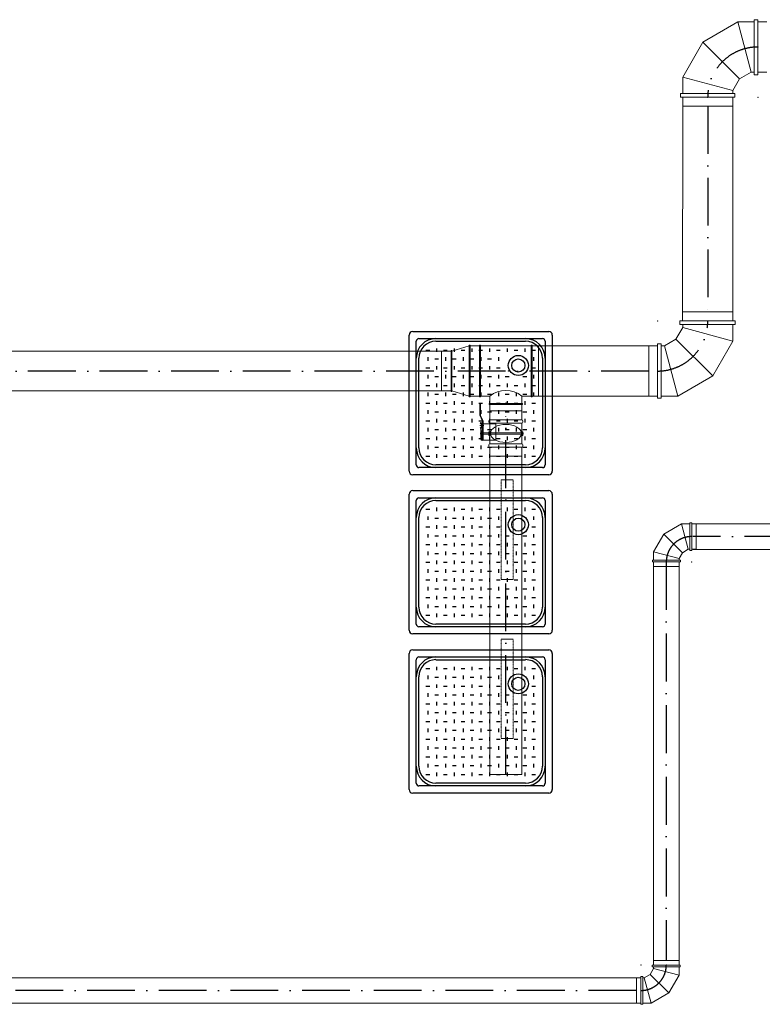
# Model space of a CAD drawing. Header units: millimetres. Extents: x 6491141 to 6692158, y 1846388 to 1929513.
# Tile 205 of 245: x 6559083 to 6563749, y 1905585 to 1911771. Entities that reach past the tile are written whole.
import ezdxf

# ---------------------------------------------------------------- set-up
doc = ezdxf.new("R2010")
doc.units = ezdxf.units.MM
doc.linetypes.add('ACAD_ISO10W100', pattern=[18, 12, -3, 0, -3])
doc.linetypes.add('DASHDOT', pattern=[1, 0.5, -0.25, 0, -0.25])
doc.layers.add('Osy VzT', color=253, linetype='ACAD_ISO10W100')
doc.layers.add('VZT', color=130, linetype='Continuous', lineweight=18)
doc.layers.add('VzT odtah', color=3, linetype='Continuous', lineweight=18)

msp = doc.modelspace()

# ---------------------------------------------------------------- linework, layer by layer
for p, q in [((6561529.9, 1908935), (6561529.9, 1909790)), ((6561552.4, 1909812.5), (6562407.4, 1909812.5)), ((6561591.8, 1909767.5), (6562368, 1909767.5)), ((6562429.9, 1909790), (6562429.9, 1908935)), ((6561574.9, 1908974.4), (6561574.9, 1909750.6)), ((6561698.7, 1909750.6), (6562261.2, 1909750.6)), ((6561702.7, 1909706.4), (6561702.7, 1909683.9)), ((6561813.6, 1909706.4), (6561813.6, 1909683.9)), ((6561924.5, 1909706.4), (6561924.5, 1909683.9)), ((6562035.4, 1909706.4), (6562035.4, 1909683.9)), ((6562146.2, 1909706.4), (6562146.2, 1909683.9)), ((6562257.1, 1909706.4), (6562257.1, 1909683.9)), ((6562384.9, 1909750.6), (6562384.9, 1908974.4)), ((6561591.8, 1909081.3), (6561591.8, 1909643.8)), ((6561635.4, 1909695.2), (6561659.1, 1909695.2)), ((6561647.2, 1909651), (6561647.2, 1909628.5)), ((6561746.3, 1909695.2), (6561770, 1909695.2)), ((6561758.1, 1909651), (6561758.1, 1909628.5)), ((6561857.2, 1909695.2), (6561880.9, 1909695.2)), ((6561869, 1909651), (6561869, 1909628.5)), ((6561968.1, 1909695.2), (6561991.8, 1909695.2)), ((6561979.9, 1909651), (6561979.9, 1909628.5)), ((6562079, 1909695.2), (6562102.7, 1909695.2)), ((6562090.8, 1909651), (6562090.8, 1909628.5)), ((6562189.8, 1909695.2), (6562213.5, 1909695.2)), ((6562300.7, 1909695.2), (6562324.4, 1909695.2)), ((6562312.6, 1909651), (6562312.6, 1909628.5)), ((6562368, 1909643.8), (6562368, 1909081.3)), ((6561635.4, 1909584.3), (6561659.1, 1909584.3)), ((6561690.8, 1909639.7), (6561714.5, 1909639.7)), ((6561702.7, 1909595.5), (6561702.7, 1909573)), ((6561746.3, 1909584.3), (6561770, 1909584.3)), ((6561801.7, 1909639.7), (6561825.4, 1909639.7)), ((6561813.6, 1909595.5), (6561813.6, 1909573)), ((6561857.2, 1909584.3), (6561880.9, 1909584.3)), ((6561912.6, 1909639.7), (6561936.3, 1909639.7)), ((6561924.5, 1909595.5), (6561924.5, 1909573)), ((6561968.1, 1909584.3), (6561991.8, 1909584.3)), ((6562023.5, 1909639.7), (6562047.2, 1909639.7)), ((6562035.4, 1909595.5), (6562035.4, 1909573)), ((6562079, 1909584.3), (6562102.7, 1909584.3)), ((6562300.7, 1909584.3), (6562324.4, 1909584.3)), ((6561647.2, 1909540.1), (6561647.2, 1909517.6)), ((6561690.8, 1909528.8), (6561714.5, 1909528.8)), ((6561758.1, 1909540.1), (6561758.1, 1909517.6)), ((6561801.7, 1909528.8), (6561825.4, 1909528.8)), ((6561869, 1909540.1), (6561869, 1909517.6)), ((6561912.6, 1909528.8), (6561936.3, 1909528.8)), ((6561979.9, 1909540.1), (6561979.9, 1909517.6)), ((6562023.5, 1909528.8), (6562047.2, 1909528.8)), ((6562090.8, 1909540.1), (6562090.8, 1909517.6)), ((6562134.4, 1909528.8), (6562158.1, 1909528.8)), ((6562245.3, 1909528.8), (6562269, 1909528.8)), ((6562312.6, 1909540.1), (6562312.6, 1909517.6)), ((6561635.4, 1909473.4), (6561659.1, 1909473.4)), ((6561702.7, 1909484.7), (6561702.7, 1909462.2)), ((6561746.3, 1909473.4), (6561770, 1909473.4)), ((6561813.6, 1909484.7), (6561813.6, 1909462.2)), ((6561857.2, 1909473.4), (6561880.9, 1909473.4)), ((6561924.5, 1909484.7), (6561924.5, 1909462.2)), ((6561968.1, 1909473.4), (6561991.8, 1909473.4)), ((6562035.4, 1909484.7), (6562035.4, 1909462.2)), ((6562079, 1909473.4), (6562102.7, 1909473.4)), ((6562146.2, 1909484.7), (6562146.2, 1909462.2)), ((6562189.8, 1909473.4), (6562213.5, 1909473.4)), ((6562257.1, 1909484.7), (6562257.1, 1909462.2)), ((6562300.7, 1909473.4), (6562324.4, 1909473.4)), ((6561647.2, 1909429.2), (6561647.2, 1909406.7)), ((6561690.8, 1909418), (6561714.5, 1909418)), ((6561758.1, 1909429.2), (6561758.1, 1909406.7)), ((6561801.7, 1909418), (6561825.4, 1909418)), ((6561869, 1909429.2), (6561869, 1909406.7)), ((6561912.6, 1909418), (6561936.3, 1909418)), ((6561979.9, 1909429.2), (6561979.9, 1909406.7)), ((6562023.5, 1909418), (6562047.2, 1909418)), ((6562090.8, 1909429.2), (6562090.8, 1909406.7)), ((6562134.4, 1909418), (6562158.1, 1909418)), ((6562201.7, 1909429.2), (6562201.7, 1909406.7)), ((6562245.3, 1909418), (6562269, 1909418)), ((6562312.6, 1909429.2), (6562312.6, 1909406.7)), ((6561635.4, 1909362.5), (6561659.1, 1909362.5)), ((6561702.7, 1909373.8), (6561702.7, 1909351.3)), ((6561746.3, 1909362.5), (6561770, 1909362.5)), ((6561813.6, 1909373.8), (6561813.6, 1909351.3)), ((6561857.2, 1909362.5), (6561880.9, 1909362.5)), ((6561924.5, 1909373.8), (6561924.5, 1909351.3)), ((6561968.1, 1909362.5), (6561991.8, 1909362.5)), ((6562035.4, 1909373.8), (6562035.4, 1909351.3)), ((6562079, 1909362.5), (6562102.7, 1909362.5)), ((6562146.2, 1909373.8), (6562146.2, 1909351.3)), ((6562189.8, 1909362.5), (6562213.5, 1909362.5)), ((6562257.1, 1909373.8), (6562257.1, 1909351.3)), ((6562300.7, 1909362.5), (6562324.4, 1909362.5)), ((6561647.2, 1909318.3), (6561647.2, 1909295.8)), ((6561690.8, 1909307.1), (6561714.5, 1909307.1)), ((6561758.1, 1909318.3), (6561758.1, 1909295.8)), ((6561801.7, 1909307.1), (6561825.4, 1909307.1)), ((6561869, 1909318.3), (6561869, 1909295.8)), ((6561912.6, 1909307.1), (6561936.3, 1909307.1)), ((6561979.9, 1909318.3), (6561979.9, 1909295.8)), ((6562023.5, 1909307.1), (6562047.2, 1909307.1)), ((6562090.8, 1909318.3), (6562090.8, 1909295.8)), ((6562134.4, 1909307.1), (6562158.1, 1909307.1)), ((6562201.7, 1909318.3), (6562201.7, 1909295.8)), ((6562245.3, 1909307.1), (6562269, 1909307.1)), ((6562312.6, 1909318.3), (6562312.6, 1909295.8)), ((6561635.4, 1909251.6), (6561659.1, 1909251.6)), ((6561702.7, 1909262.9), (6561702.7, 1909240.4)), ((6561746.3, 1909251.6), (6561770, 1909251.6)), ((6561813.6, 1909262.9), (6561813.6, 1909240.4)), ((6561857.2, 1909251.6), (6561880.9, 1909251.6)), ((6561924.5, 1909262.9), (6561924.5, 1909240.4)), ((6561968.1, 1909251.6), (6561991.8, 1909251.6)), ((6562035.4, 1909262.9), (6562035.4, 1909240.4)), ((6562079, 1909251.6), (6562102.7, 1909251.6)), ((6562146.2, 1909262.9), (6562146.2, 1909240.4)), ((6562189.8, 1909251.6), (6562213.5, 1909251.6)), ((6562257.1, 1909262.9), (6562257.1, 1909240.4)), ((6562300.7, 1909251.6), (6562324.4, 1909251.6)), ((6561647.2, 1909207.4), (6561647.2, 1909184.9)), ((6561690.8, 1909196.2), (6561714.5, 1909196.2)), ((6561702.7, 1909152), (6561702.7, 1909129.5)), ((6561758.1, 1909207.4), (6561758.1, 1909184.9)), ((6561801.7, 1909196.2), (6561825.4, 1909196.2)), ((6561813.6, 1909152), (6561813.6, 1909129.5)), ((6561869, 1909207.4), (6561869, 1909184.9)), ((6561912.6, 1909196.2), (6561936.3, 1909196.2)), ((6561924.5, 1909152), (6561924.5, 1909129.5)), ((6561979.9, 1909207.4), (6561979.9, 1909184.9)), ((6562023.5, 1909196.2), (6562047.2, 1909196.2)), ((6562035.4, 1909152), (6562035.4, 1909129.5)), ((6562090.8, 1909207.4), (6562090.8, 1909184.9)), ((6562134.4, 1909196.2), (6562158.1, 1909196.2)), ((6562146.2, 1909152), (6562146.2, 1909129.5)), ((6562201.7, 1909207.4), (6562201.7, 1909184.9)), ((6562245.3, 1909196.2), (6562269, 1909196.2)), ((6562257.1, 1909152), (6562257.1, 1909129.5)), ((6562312.6, 1909207.4), (6562312.6, 1909184.9)), ((6561635.4, 1909140.7), (6561659.1, 1909140.7)), ((6561647.2, 1909096.5), (6561647.2, 1909074)), ((6561746.3, 1909140.7), (6561770, 1909140.7)), ((6561758.1, 1909096.5), (6561758.1, 1909074)), ((6561857.2, 1909140.7), (6561880.9, 1909140.7)), ((6561869, 1909096.5), (6561869, 1909074)), ((6561968.1, 1909140.7), (6561991.8, 1909140.7)), ((6561979.9, 1909096.5), (6561979.9, 1909074)), ((6562079, 1909140.7), (6562102.7, 1909140.7)), ((6562090.8, 1909096.5), (6562090.8, 1909074)), ((6562189.8, 1909140.7), (6562213.5, 1909140.7)), ((6562201.7, 1909096.5), (6562201.7, 1909074)), ((6562300.7, 1909140.7), (6562324.4, 1909140.7)), ((6562312.6, 1909096.5), (6562312.6, 1909074)), ((6561635.4, 1909029.8), (6561659.1, 1909029.8)), ((6561690.8, 1909085.3), (6561714.5, 1909085.3)), ((6561702.7, 1909041.1), (6561702.7, 1909018.6)), ((6561746.3, 1909029.8), (6561770, 1909029.8)), ((6561801.7, 1909085.3), (6561825.4, 1909085.3)), ((6561813.6, 1909041.1), (6561813.6, 1909018.6)), ((6561857.2, 1909029.8), (6561880.9, 1909029.8)), ((6561912.6, 1909085.3), (6561936.3, 1909085.3)), ((6561924.5, 1909041.1), (6561924.5, 1909018.6)), ((6561968.1, 1909029.8), (6561991.8, 1909029.8)), ((6562023.5, 1909085.3), (6562047.2, 1909085.3)), ((6562035.4, 1909041.1), (6562035.4, 1909018.6)), ((6562079, 1909029.8), (6562102.7, 1909029.8)), ((6562134.4, 1909085.3), (6562158.1, 1909085.3)), ((6562146.2, 1909041.1), (6562146.2, 1909018.6)), ((6562189.8, 1909029.8), (6562213.5, 1909029.8)), ((6562245.3, 1909085.3), (6562269, 1909085.3)), ((6562257.1, 1909041.1), (6562257.1, 1909018.6)), ((6562300.7, 1909029.8), (6562324.4, 1909029.8)), ((6562261.2, 1908974.4), (6561698.7, 1908974.4)), ((6562407.4, 1908912.5), (6561552.4, 1908912.5)), ((6562368, 1908957.5), (6561591.8, 1908957.5)), ((6561529.9, 1907935), (6561529.9, 1908790)), ((6561552.4, 1908812.5), (6562407.4, 1908812.5)), ((6562429.9, 1908790), (6562429.9, 1907935)), ((6561574.9, 1907974.4), (6561574.9, 1908750.6)), ((6561591.8, 1908767.5), (6562368, 1908767.5)), ((6561698.7, 1908750.6), (6562261.2, 1908750.6)), ((6562384.9, 1908750.6), (6562384.9, 1907974.4)), ((6561635.4, 1908695.2), (6561659.1, 1908695.2)), ((6561702.7, 1908706.4), (6561702.7, 1908683.9)), ((6561746.3, 1908695.2), (6561770, 1908695.2)), ((6561813.6, 1908706.4), (6561813.6, 1908683.9)), ((6561857.2, 1908695.2), (6561880.9, 1908695.2)), ((6561924.5, 1908706.4), (6561924.5, 1908683.9)), ((6561968.1, 1908695.2), (6561991.8, 1908695.2)), ((6562035.4, 1908706.4), (6562035.4, 1908683.9)), ((6562079, 1908695.2), (6562102.7, 1908695.2)), ((6562146.2, 1908706.4), (6562146.2, 1908683.9)), ((6562189.8, 1908695.2), (6562213.5, 1908695.2)), ((6562257.1, 1908706.4), (6562257.1, 1908683.9)), ((6562300.7, 1908695.2), (6562324.4, 1908695.2)), ((6561591.8, 1908081.3), (6561591.8, 1908643.8)), ((6561647.2, 1908651), (6561647.2, 1908628.5)), ((6561690.8, 1908639.7), (6561714.5, 1908639.7)), ((6561702.7, 1908595.5), (6561702.7, 1908573)), ((6561758.1, 1908651), (6561758.1, 1908628.5)), ((6561801.7, 1908639.7), (6561825.4, 1908639.7)), ((6561813.6, 1908595.5), (6561813.6, 1908573)), ((6561869, 1908651), (6561869, 1908628.5)), ((6561912.6, 1908639.7), (6561936.3, 1908639.7)), ((6561924.5, 1908595.5), (6561924.5, 1908573)), ((6561979.9, 1908651), (6561979.9, 1908628.5)), ((6562023.5, 1908639.7), (6562047.2, 1908639.7)), ((6562035.4, 1908595.5), (6562035.4, 1908573)), ((6562090.8, 1908651), (6562090.8, 1908628.5)), ((6562312.6, 1908651), (6562312.6, 1908628.5)), ((6562368, 1908643.8), (6562368, 1908081.3)), ((6561635.4, 1908584.3), (6561659.1, 1908584.3)), ((6561647.2, 1908540.1), (6561647.2, 1908517.6)), ((6561746.3, 1908584.3), (6561770, 1908584.3)), ((6561758.1, 1908540.1), (6561758.1, 1908517.6)), ((6561857.2, 1908584.3), (6561880.9, 1908584.3)), ((6561869, 1908540.1), (6561869, 1908517.6)), ((6561968.1, 1908584.3), (6561991.8, 1908584.3)), ((6561979.9, 1908540.1), (6561979.9, 1908517.6)), ((6562079, 1908584.3), (6562102.7, 1908584.3)), ((6562090.8, 1908540.1), (6562090.8, 1908517.6)), ((6562300.7, 1908584.3), (6562324.4, 1908584.3)), ((6562312.6, 1908540.1), (6562312.6, 1908517.6)), ((6561635.4, 1908473.4), (6561659.1, 1908473.4)), ((6561690.8, 1908528.8), (6561714.5, 1908528.8)), ((6561702.7, 1908484.7), (6561702.7, 1908462.2)), ((6561746.3, 1908473.4), (6561770, 1908473.4)), ((6561801.7, 1908528.8), (6561825.4, 1908528.8)), ((6561813.6, 1908484.7), (6561813.6, 1908462.2)), ((6561857.2, 1908473.4), (6561880.9, 1908473.4)), ((6561912.6, 1908528.8), (6561936.3, 1908528.8)), ((6561924.5, 1908484.7), (6561924.5, 1908462.2)), ((6561968.1, 1908473.4), (6561991.8, 1908473.4)), ((6562023.5, 1908528.8), (6562047.2, 1908528.8)), ((6562035.4, 1908484.7), (6562035.4, 1908462.2)), ((6562079, 1908473.4), (6562102.7, 1908473.4)), ((6562134.4, 1908528.8), (6562158.1, 1908528.8)), ((6562146.2, 1908484.7), (6562146.2, 1908462.2)), ((6562189.8, 1908473.4), (6562213.5, 1908473.4)), ((6562245.3, 1908528.8), (6562269, 1908528.8)), ((6562257.1, 1908484.7), (6562257.1, 1908462.2)), ((6562300.7, 1908473.4), (6562324.4, 1908473.4)), ((6561647.2, 1908429.2), (6561647.2, 1908406.7)), ((6561690.8, 1908418), (6561714.5, 1908418)), ((6561758.1, 1908429.2), (6561758.1, 1908406.7)), ((6561801.7, 1908418), (6561825.4, 1908418)), ((6561869, 1908429.2), (6561869, 1908406.7)), ((6561912.6, 1908418), (6561936.3, 1908418)), ((6561979.9, 1908429.2), (6561979.9, 1908406.7)), ((6562023.5, 1908418), (6562047.2, 1908418)), ((6562090.8, 1908429.2), (6562090.8, 1908406.7)), ((6562134.4, 1908418), (6562158.1, 1908418)), ((6562201.7, 1908429.2), (6562201.7, 1908406.7)), ((6562245.3, 1908418), (6562269, 1908418)), ((6562312.6, 1908429.2), (6562312.6, 1908406.7)), ((6561635.4, 1908362.5), (6561659.1, 1908362.5)), ((6561702.7, 1908373.8), (6561702.7, 1908351.3)), ((6561746.3, 1908362.5), (6561770, 1908362.5)), ((6561813.6, 1908373.8), (6561813.6, 1908351.3)), ((6561857.2, 1908362.5), (6561880.9, 1908362.5)), ((6561924.5, 1908373.8), (6561924.5, 1908351.3)), ((6561968.1, 1908362.5), (6561991.8, 1908362.5)), ((6562035.4, 1908373.8), (6562035.4, 1908351.3)), ((6562079, 1908362.5), (6562102.7, 1908362.5)), ((6562146.2, 1908373.8), (6562146.2, 1908351.3)), ((6562189.8, 1908362.5), (6562213.5, 1908362.5)), ((6562257.1, 1908373.8), (6562257.1, 1908351.3)), ((6562300.7, 1908362.5), (6562324.4, 1908362.5)), ((6561647.2, 1908318.3), (6561647.2, 1908295.8)), ((6561690.8, 1908307.1), (6561714.5, 1908307.1)), ((6561758.1, 1908318.3), (6561758.1, 1908295.8)), ((6561801.7, 1908307.1), (6561825.4, 1908307.1)), ((6561869, 1908318.3), (6561869, 1908295.8)), ((6561912.6, 1908307.1), (6561936.3, 1908307.1)), ((6561979.9, 1908318.3), (6561979.9, 1908295.8)), ((6562023.5, 1908307.1), (6562047.2, 1908307.1)), ((6562090.8, 1908318.3), (6562090.8, 1908295.8)), ((6562134.4, 1908307.1), (6562158.1, 1908307.1)), ((6562201.7, 1908318.3), (6562201.7, 1908295.8)), ((6562245.3, 1908307.1), (6562269, 1908307.1)), ((6562312.6, 1908318.3), (6562312.6, 1908295.8)), ((6561635.4, 1908251.6), (6561659.1, 1908251.6)), ((6561702.7, 1908262.9), (6561702.7, 1908240.4)), ((6561746.3, 1908251.6), (6561770, 1908251.6)), ((6561813.6, 1908262.9), (6561813.6, 1908240.4)), ((6561857.2, 1908251.6), (6561880.9, 1908251.6)), ((6561924.5, 1908262.9), (6561924.5, 1908240.4)), ((6561968.1, 1908251.6), (6561991.8, 1908251.6)), ((6562035.4, 1908262.9), (6562035.4, 1908240.4)), ((6562079, 1908251.6), (6562102.7, 1908251.6)), ((6562146.2, 1908262.9), (6562146.2, 1908240.4)), ((6562189.8, 1908251.6), (6562213.5, 1908251.6)), ((6562257.1, 1908262.9), (6562257.1, 1908240.4)), ((6562300.7, 1908251.6), (6562324.4, 1908251.6)), ((6561647.2, 1908207.4), (6561647.2, 1908184.9)), ((6561690.8, 1908196.2), (6561714.5, 1908196.2)), ((6561758.1, 1908207.4), (6561758.1, 1908184.9)), ((6561801.7, 1908196.2), (6561825.4, 1908196.2)), ((6561869, 1908207.4), (6561869, 1908184.9)), ((6561912.6, 1908196.2), (6561936.3, 1908196.2)), ((6561979.9, 1908207.4), (6561979.9, 1908184.9)), ((6562023.5, 1908196.2), (6562047.2, 1908196.2)), ((6562090.8, 1908207.4), (6562090.8, 1908184.9)), ((6562134.4, 1908196.2), (6562158.1, 1908196.2)), ((6562201.7, 1908207.4), (6562201.7, 1908184.9)), ((6562245.3, 1908196.2), (6562269, 1908196.2)), ((6562312.6, 1908207.4), (6562312.6, 1908184.9)), ((6561635.4, 1908140.7), (6561659.1, 1908140.7)), ((6561702.7, 1908152), (6561702.7, 1908129.5)), ((6561746.3, 1908140.7), (6561770, 1908140.7)), ((6561813.6, 1908152), (6561813.6, 1908129.5)), ((6561857.2, 1908140.7), (6561880.9, 1908140.7)), ((6561924.5, 1908152), (6561924.5, 1908129.5)), ((6561968.1, 1908140.7), (6561991.8, 1908140.7)), ((6562035.4, 1908152), (6562035.4, 1908129.5)), ((6562079, 1908140.7), (6562102.7, 1908140.7)), ((6562146.2, 1908152), (6562146.2, 1908129.5)), ((6562189.8, 1908140.7), (6562213.5, 1908140.7)), ((6562257.1, 1908152), (6562257.1, 1908129.5)), ((6562300.7, 1908140.7), (6562324.4, 1908140.7)), ((6561647.2, 1908096.5), (6561647.2, 1908074)), ((6561690.8, 1908085.3), (6561714.5, 1908085.3)), ((6561702.7, 1908041.1), (6561702.7, 1908018.6)), ((6561758.1, 1908096.5), (6561758.1, 1908074)), ((6561801.7, 1908085.3), (6561825.4, 1908085.3)), ((6561813.6, 1908041.1), (6561813.6, 1908018.6)), ((6561869, 1908096.5), (6561869, 1908074)), ((6561912.6, 1908085.3), (6561936.3, 1908085.3)), ((6561924.5, 1908041.1), (6561924.5, 1908018.6)), ((6561979.9, 1908096.5), (6561979.9, 1908074)), ((6562023.5, 1908085.3), (6562047.2, 1908085.3)), ((6562035.4, 1908041.1), (6562035.4, 1908018.6)), ((6562090.8, 1908096.5), (6562090.8, 1908074)), ((6562134.4, 1908085.3), (6562158.1, 1908085.3)), ((6562146.2, 1908041.1), (6562146.2, 1908018.6)), ((6562201.7, 1908096.5), (6562201.7, 1908074)), ((6562245.3, 1908085.3), (6562269, 1908085.3)), ((6562257.1, 1908041.1), (6562257.1, 1908018.6)), ((6562312.6, 1908096.5), (6562312.6, 1908074)), ((6561635.4, 1908029.8), (6561659.1, 1908029.8)), ((6562261.2, 1907974.4), (6561698.7, 1907974.4)), ((6561746.3, 1908029.8), (6561770, 1908029.8)), ((6561857.2, 1908029.8), (6561880.9, 1908029.8)), ((6561968.1, 1908029.8), (6561991.8, 1908029.8)), ((6562079, 1908029.8), (6562102.7, 1908029.8)), ((6562189.8, 1908029.8), (6562213.5, 1908029.8)), ((6562300.7, 1908029.8), (6562324.4, 1908029.8)), ((6562407.4, 1907912.5), (6561552.4, 1907912.5)), ((6562368, 1907957.5), (6561591.8, 1907957.5)), ((6561529.9, 1906935), (6561529.9, 1907790)), ((6561552.4, 1907812.5), (6562407.4, 1907812.5)), ((6562429.9, 1907790), (6562429.9, 1906935)), ((6561574.9, 1906974.4), (6561574.9, 1907750.6)), ((6561591.8, 1907767.5), (6562368, 1907767.5)), ((6561698.7, 1907750.6), (6562261.2, 1907750.6)), ((6562384.9, 1907750.6), (6562384.9, 1906974.4)), ((6561635.4, 1907695.2), (6561659.1, 1907695.2)), ((6561702.7, 1907706.4), (6561702.7, 1907683.9)), ((6561746.3, 1907695.2), (6561770, 1907695.2)), ((6561813.6, 1907706.4), (6561813.6, 1907683.9)), ((6561857.2, 1907695.2), (6561880.9, 1907695.2)), ((6561924.5, 1907706.4), (6561924.5, 1907683.9)), ((6561968.1, 1907695.2), (6561991.8, 1907695.2)), ((6562035.4, 1907706.4), (6562035.4, 1907683.9)), ((6562079, 1907695.2), (6562102.7, 1907695.2)), ((6562146.2, 1907706.4), (6562146.2, 1907683.9)), ((6562189.8, 1907695.2), (6562213.5, 1907695.2)), ((6562257.1, 1907706.4), (6562257.1, 1907683.9)), ((6562300.7, 1907695.2), (6562324.4, 1907695.2)), ((6561591.8, 1907081.3), (6561591.8, 1907643.8)), ((6561647.2, 1907651), (6561647.2, 1907628.5)), ((6561690.8, 1907639.7), (6561714.5, 1907639.7)), ((6561758.1, 1907651), (6561758.1, 1907628.5)), ((6561801.7, 1907639.7), (6561825.4, 1907639.7)), ((6561869, 1907651), (6561869, 1907628.5)), ((6561912.6, 1907639.7), (6561936.3, 1907639.7)), ((6561979.9, 1907651), (6561979.9, 1907628.5)), ((6562023.5, 1907639.7), (6562047.2, 1907639.7)), ((6562090.8, 1907651), (6562090.8, 1907628.5)), ((6562312.6, 1907651), (6562312.6, 1907628.5)), ((6562368, 1907643.8), (6562368, 1907081.3)), ((6561635.4, 1907584.3), (6561659.1, 1907584.3)), ((6561647.2, 1907540.1), (6561647.2, 1907517.6)), ((6561702.7, 1907595.5), (6561702.7, 1907573)), ((6561746.3, 1907584.3), (6561770, 1907584.3)), ((6561758.1, 1907540.1), (6561758.1, 1907517.6)), ((6561813.6, 1907595.5), (6561813.6, 1907573)), ((6561857.2, 1907584.3), (6561880.9, 1907584.3)), ((6561869, 1907540.1), (6561869, 1907517.6)), ((6561924.5, 1907595.5), (6561924.5, 1907573)), ((6561968.1, 1907584.3), (6561991.8, 1907584.3)), ((6561979.9, 1907540.1), (6561979.9, 1907517.6)), ((6562035.4, 1907595.5), (6562035.4, 1907573)), ((6562079, 1907584.3), (6562102.7, 1907584.3)), ((6562090.8, 1907540.1), (6562090.8, 1907517.6)), ((6562300.7, 1907584.3), (6562324.4, 1907584.3)), ((6562312.6, 1907540.1), (6562312.6, 1907517.6)), ((6561690.8, 1907528.8), (6561714.5, 1907528.8)), ((6561702.7, 1907484.7), (6561702.7, 1907462.2)), ((6561801.7, 1907528.8), (6561825.4, 1907528.8)), ((6561813.6, 1907484.7), (6561813.6, 1907462.2)), ((6561912.6, 1907528.8), (6561936.3, 1907528.8)), ((6561924.5, 1907484.7), (6561924.5, 1907462.2)), ((6562023.5, 1907528.8), (6562047.2, 1907528.8)), ((6562035.4, 1907484.7), (6562035.4, 1907462.2)), ((6562134.4, 1907528.8), (6562158.1, 1907528.8)), ((6562146.2, 1907484.7), (6562146.2, 1907462.2)), ((6562245.3, 1907528.8), (6562269, 1907528.8)), ((6562257.1, 1907484.7), (6562257.1, 1907462.2)), ((6561635.4, 1907473.4), (6561659.1, 1907473.4)), ((6561647.2, 1907429.2), (6561647.2, 1907406.7)), ((6561690.8, 1907418), (6561714.5, 1907418)), ((6561746.3, 1907473.4), (6561770, 1907473.4)), ((6561758.1, 1907429.2), (6561758.1, 1907406.7)), ((6561801.7, 1907418), (6561825.4, 1907418)), ((6561857.2, 1907473.4), (6561880.9, 1907473.4)), ((6561869, 1907429.2), (6561869, 1907406.7)), ((6561912.6, 1907418), (6561936.3, 1907418)), ((6561968.1, 1907473.4), (6561991.8, 1907473.4)), ((6561979.9, 1907429.2), (6561979.9, 1907406.7)), ((6562023.5, 1907418), (6562047.2, 1907418)), ((6562079, 1907473.4), (6562102.7, 1907473.4)), ((6562090.8, 1907429.2), (6562090.8, 1907406.7)), ((6562134.4, 1907418), (6562158.1, 1907418)), ((6562189.8, 1907473.4), (6562213.5, 1907473.4)), ((6562201.7, 1907429.2), (6562201.7, 1907406.7)), ((6562245.3, 1907418), (6562269, 1907418)), ((6562300.7, 1907473.4), (6562324.4, 1907473.4)), ((6562312.6, 1907429.2), (6562312.6, 1907406.7)), ((6561635.4, 1907362.5), (6561659.1, 1907362.5)), ((6561702.7, 1907373.8), (6561702.7, 1907351.3)), ((6561746.3, 1907362.5), (6561770, 1907362.5)), ((6561813.6, 1907373.8), (6561813.6, 1907351.3)), ((6561857.2, 1907362.5), (6561880.9, 1907362.5)), ((6561924.5, 1907373.8), (6561924.5, 1907351.3)), ((6561968.1, 1907362.5), (6561991.8, 1907362.5)), ((6562035.4, 1907373.8), (6562035.4, 1907351.3)), ((6562079, 1907362.5), (6562102.7, 1907362.5)), ((6562146.2, 1907373.8), (6562146.2, 1907351.3)), ((6562189.8, 1907362.5), (6562213.5, 1907362.5)), ((6562257.1, 1907373.8), (6562257.1, 1907351.3)), ((6562300.7, 1907362.5), (6562324.4, 1907362.5)), ((6561647.2, 1907318.3), (6561647.2, 1907295.8)), ((6561690.8, 1907307.1), (6561714.5, 1907307.1)), ((6561758.1, 1907318.3), (6561758.1, 1907295.8)), ((6561801.7, 1907307.1), (6561825.4, 1907307.1)), ((6561869, 1907318.3), (6561869, 1907295.8)), ((6561912.6, 1907307.1), (6561936.3, 1907307.1)), ((6561979.9, 1907318.3), (6561979.9, 1907295.8)), ((6562023.5, 1907307.1), (6562047.2, 1907307.1)), ((6562090.8, 1907318.3), (6562090.8, 1907295.8)), ((6562134.4, 1907307.1), (6562158.1, 1907307.1)), ((6562201.7, 1907318.3), (6562201.7, 1907295.8)), ((6562245.3, 1907307.1), (6562269, 1907307.1)), ((6562312.6, 1907318.3), (6562312.6, 1907295.8)), ((6561635.4, 1907251.6), (6561659.1, 1907251.6)), ((6561702.7, 1907262.9), (6561702.7, 1907240.4)), ((6561746.3, 1907251.6), (6561770, 1907251.6)), ((6561813.6, 1907262.9), (6561813.6, 1907240.4)), ((6561857.2, 1907251.6), (6561880.9, 1907251.6)), ((6561924.5, 1907262.9), (6561924.5, 1907240.4)), ((6561968.1, 1907251.6), (6561991.8, 1907251.6)), ((6562035.4, 1907262.9), (6562035.4, 1907240.4)), ((6562079, 1907251.6), (6562102.7, 1907251.6)), ((6562146.2, 1907262.9), (6562146.2, 1907240.4)), ((6562189.8, 1907251.6), (6562213.5, 1907251.6)), ((6562257.1, 1907262.9), (6562257.1, 1907240.4)), ((6562300.7, 1907251.6), (6562324.4, 1907251.6)), ((6561647.2, 1907207.4), (6561647.2, 1907184.9)), ((6561690.8, 1907196.2), (6561714.5, 1907196.2)), ((6561758.1, 1907207.4), (6561758.1, 1907184.9)), ((6561801.7, 1907196.2), (6561825.4, 1907196.2)), ((6561869, 1907207.4), (6561869, 1907184.9)), ((6561912.6, 1907196.2), (6561936.3, 1907196.2)), ((6561979.9, 1907207.4), (6561979.9, 1907184.9)), ((6562023.5, 1907196.2), (6562047.2, 1907196.2)), ((6562090.8, 1907207.4), (6562090.8, 1907184.9)), ((6562134.4, 1907196.2), (6562158.1, 1907196.2)), ((6562201.7, 1907207.4), (6562201.7, 1907184.9)), ((6562245.3, 1907196.2), (6562269, 1907196.2)), ((6562312.6, 1907207.4), (6562312.6, 1907184.9)), ((6561635.4, 1907140.7), (6561659.1, 1907140.7)), ((6561702.7, 1907152), (6561702.7, 1907129.5)), ((6561746.3, 1907140.7), (6561770, 1907140.7)), ((6561813.6, 1907152), (6561813.6, 1907129.5)), ((6561857.2, 1907140.7), (6561880.9, 1907140.7)), ((6561924.5, 1907152), (6561924.5, 1907129.5)), ((6561968.1, 1907140.7), (6561991.8, 1907140.7)), ((6562035.4, 1907152), (6562035.4, 1907129.5)), ((6562079, 1907140.7), (6562102.7, 1907140.7)), ((6562146.2, 1907152), (6562146.2, 1907129.5)), ((6562189.8, 1907140.7), (6562213.5, 1907140.7)), ((6562257.1, 1907152), (6562257.1, 1907129.5)), ((6562300.7, 1907140.7), (6562324.4, 1907140.7)), ((6561647.2, 1907096.5), (6561647.2, 1907074)), ((6561690.8, 1907085.3), (6561714.5, 1907085.3)), ((6561758.1, 1907096.5), (6561758.1, 1907074)), ((6561801.7, 1907085.3), (6561825.4, 1907085.3)), ((6561869, 1907096.5), (6561869, 1907074)), ((6561912.6, 1907085.3), (6561936.3, 1907085.3)), ((6561979.9, 1907096.5), (6561979.9, 1907074)), ((6562023.5, 1907085.3), (6562047.2, 1907085.3)), ((6562090.8, 1907096.5), (6562090.8, 1907074)), ((6562134.4, 1907085.3), (6562158.1, 1907085.3)), ((6562201.7, 1907096.5), (6562201.7, 1907074)), ((6562245.3, 1907085.3), (6562269, 1907085.3)), ((6562312.6, 1907096.5), (6562312.6, 1907074)), ((6561635.4, 1907029.8), (6561659.1, 1907029.8)), ((6561702.7, 1907041.1), (6561702.7, 1907018.6)), ((6561746.3, 1907029.8), (6561770, 1907029.8)), ((6561813.6, 1907041.1), (6561813.6, 1907018.6)), ((6561857.2, 1907029.8), (6561880.9, 1907029.8)), ((6561924.5, 1907041.1), (6561924.5, 1907018.6)), ((6561968.1, 1907029.8), (6561991.8, 1907029.8)), ((6562035.4, 1907041.1), (6562035.4, 1907018.6)), ((6562079, 1907029.8), (6562102.7, 1907029.8)), ((6562146.2, 1907041.1), (6562146.2, 1907018.6)), ((6562189.8, 1907029.8), (6562213.5, 1907029.8)), ((6562257.1, 1907041.1), (6562257.1, 1907018.6)), ((6562300.7, 1907029.8), (6562324.4, 1907029.8)), ((6562368, 1906957.5), (6561591.8, 1906957.5)), ((6562261.2, 1906974.4), (6561698.7, 1906974.4)), ((6562407.4, 1906912.5), (6561552.4, 1906912.5))]:
    msp.add_line(p, q)
for centre, radius in [((6562216.2, 1909598.8), 63), ((6562216.2, 1909598.8), 41.2), ((6562216.2, 1908598.8), 63), ((6562216.2, 1908598.8), 41.2), ((6562216.2, 1907598.8), 63), ((6562216.2, 1907598.8), 41.2)]:
    msp.add_circle(centre, radius)
for centre, radius, start, end in [((6561552.4, 1909790), 22.5, 90, 180), ((6561698.7, 1909643.8), 123.8, 90, 180), ((6561591.8, 1909750.6), 16.9, 90, 180), ((6562261.2, 1909643.8), 123.8, 0, 90), ((6562368, 1909750.6), 16.9, 0, 90), ((6562407.4, 1909790), 22.5, 0, 90), ((6561698.7, 1909643.8), 106.9, 90, 180), ((6562261.2, 1909643.8), 106.9, 0, 90), ((6561698.7, 1909081.3), 123.8, 180, 270), ((6561698.7, 1909081.3), 106.9, 180, 270), ((6562261.2, 1909081.3), 123.8, 270, 0), ((6562261.2, 1909081.3), 106.9, 270, 0), ((6561591.8, 1908974.4), 16.9, 180, 270), ((6562368, 1908974.4), 16.9, 270, 0), ((6561552.4, 1908935), 22.5, 180, 270), ((6562407.4, 1908935), 22.5, 270, 0), ((6561552.4, 1908790), 22.5, 90, 180), ((6562407.4, 1908790), 22.5, 0, 90), ((6561698.7, 1908643.8), 123.8, 90, 180), ((6561591.8, 1908750.6), 16.9, 90, 180), ((6561698.7, 1908643.8), 106.9, 90, 180), ((6562261.2, 1908643.8), 123.8, 0, 90), ((6562261.2, 1908643.8), 106.9, 0, 90), ((6562368, 1908750.6), 16.9, 0, 90), ((6561698.7, 1908081.3), 123.8, 180, 270), ((6561698.7, 1908081.3), 106.9, 180, 270), ((6562261.2, 1908081.3), 123.8, 270, 0), ((6562261.2, 1908081.3), 106.9, 270, 0), ((6561591.8, 1907974.4), 16.9, 180, 270), ((6562368, 1907974.4), 16.9, 270, 0), ((6561552.4, 1907935), 22.5, 180, 270), ((6562407.4, 1907935), 22.5, 270, 0), ((6561552.4, 1907790), 22.5, 90, 180), ((6562407.4, 1907790), 22.5, 0, 90), ((6561698.7, 1907643.8), 123.8, 90, 180), ((6561591.8, 1907750.6), 16.9, 90, 180), ((6561698.7, 1907643.8), 106.9, 90, 180), ((6562261.2, 1907643.8), 123.8, 0, 90), ((6562261.2, 1907643.8), 106.9, 0, 90), ((6562368, 1907750.6), 16.9, 0, 90), ((6561698.7, 1907081.3), 123.8, 180, 270), ((6561698.7, 1907081.3), 106.9, 180, 270), ((6562261.2, 1907081.3), 123.8, 270, 0), ((6562261.2, 1907081.3), 106.9, 270, 0), ((6561552.4, 1906935), 22.5, 180, 270), ((6561591.8, 1906974.4), 16.9, 180, 270), ((6562368, 1906974.4), 16.9, 270, 0), ((6562407.4, 1906935), 22.5, 270, 0)]:
    msp.add_arc(centre, radius, start, end)
at = {"layer": 'Osy VzT', "ltscale": 25}
for p, q in [((6563406.7, 1911228.3, -4), (6563406.7, 1909934.9, -4)), ((6563035.8, 1909564.1, -4), (6554528.2, 1909564.1, -4)), ((6562137.8, 1907028.6, 3), (6562137.8, 1909279.7, 3)), ((6569338.5, 1908523.6, -78), (6563313.8, 1908523.6, -78)), ((6563146.2, 1908364.1, -78), (6563146.2, 1905860.7, -78)), ((6562957.8, 1905672.5), (6551240.8, 1905672.5))]:
    msp.add_line(p, q, dxfattribs=at)
for centre, radius, start, end in [((6563721.4, 1911284.3, -4), 315, 90, 180), ((6563091.7, 1909878.9, -4), 315, 270, 0), ((6563305.9, 1908364.1, -78), 160, 90, 180), ((6562986.2, 1905832.3, -78), 160, 270, 0)]:
    msp.add_arc(centre, radius, start, end, dxfattribs=at)
at = {"layer": 'VZT', "color": 7, "lineweight": 9}
for p, q in [((6563594.8, 1911756.7, -4), (6563679.2, 1911441.7, -4)), ((6563375.6, 1911630.1, -4), (6563606.1, 1911399.5, -4)), ((6563249, 1911410.8, -4), (6563563.9, 1911326.4, -4)), ((6563564.1, 1909752.3, -4), (6563249.2, 1909836.7, -4)), ((6563218.3, 1909406.5, -4), (6563133.9, 1909721.4, -4)), ((6563437.6, 1909533.1, -4), (6563207, 1909763.6, -4)), ((6561973.5, 1909364.3, -4), (6561973.5, 1909285.7, -4)), ((6561977.8, 1909364.3, -4), (6561977.8, 1909285.7, -4)), ((6561973.5, 1909285.7, -4), (6561992, 1909250, -4)), ((6561977.3, 1909287.7, -4), (6561996.3, 1909251.2, -4)), ((6561973.5, 1909221.4, -4), (6561999.8, 1909221.4, -4)), ((6561977, 1909238.6, -4), (6561981.2, 1909240.7, -4)), ((6561986.3, 1909224.8, -4), (6561977, 1909238.6, -4)), ((6561986.3, 1909218, -4), (6561977, 1909204.2, -4)), ((6561981.2, 1909240.7, -4), (6561992, 1909227.2, -4)), ((6561981.2, 1909202.1, -4), (6561992, 1909215.7, -4)), ((6561986.3, 1909224.8, -4), (6561992, 1909227.2, -4)), ((6561986.3, 1909221.5, -4), (6561986.3, 1909224.8, -4)), ((6561986.3, 1909221.3, -4), (6561986.3, 1909218, -4)), ((6561986.3, 1909218, -4), (6561992, 1909215.6, -4)), ((6561992, 1909250.1, -4), (6561992, 1909141.7, -4)), ((6561996.3, 1909251.2, -4), (6561996.3, 1909170.7, -4)), ((6561996.3, 1909233, -4), (6562074.9, 1909233, -4)), ((6562074.9, 1909128.6, -4), (6562074.9, 1909234, -4)), ((6561977, 1909204.2, -4), (6561981.2, 1909202.1, -4)), ((6561980.6, 1909175.7, -4), (6561977.8, 1909175.7, -4)), ((6561977.8, 1909175.7, -4), (6561977.8, 1909171.4, -4)), ((6561977.8, 1909167.1, -4), (6561977.8, 1909171.4, -4)), ((6561980.6, 1909167.1, -4), (6561977.8, 1909167.1, -4)), ((6561980.6, 1909190, -4), (6561980.6, 1909135.7, -4)), ((6561980.6, 1909190, -4), (6561984.9, 1909190, -4)), ((6561992, 1909175.7, -4), (6561984.8, 1909175.7, -4)), ((6561992, 1909167.1, -4), (6561984.8, 1909167.1, -4)), ((6561984.9, 1909190, -4), (6561984.9, 1909141.7, -4)), ((6561996.3, 1909175.7, -4), (6562244.3, 1909175.7, -4)), ((6561996.3, 1909128.6, -4), (6561996.3, 1909172.2, -4)), ((6561996.3, 1909167.1, -4), (6562244.3, 1909167.1, -4)), ((6562037.8, 1909159.6, -4), (6562037.8, 1909171.4, -4)), ((6562244.3, 1909175.7, -4), (6562247.5, 1909175.7, -4)), ((6562244.3, 1909167.1, -4), (6562247.5, 1909167.1, -4)), ((6562247.5, 1909167.1, -4), (6562247.5, 1909175.7, -4)), ((6561996.3, 1909128.6, -4), (6562074.9, 1909128.6, -4)), ((6563241.6, 1908604, -78), (6563284.5, 1908444, -78)), ((6563130.3, 1908539.7, -78), (6563247.4, 1908422.6, -78)), ((6563066, 1908428.4, -78), (6563225.9, 1908385.5, -78)), ((6563226.1, 1905768, -78), (6563066.2, 1905810.8, -78)), ((6563050.5, 1905592.3, -78), (6563007.6, 1905752.3, -78)), ((6563161.8, 1905656.6, -78), (6563044.8, 1905773.7, -78))]:
    msp.add_line(p, q, dxfattribs=at)
at = {"layer": 'VZT'}
for p, q in [((6563241.6, 1908604, -78), (6563130.3, 1908539.7, -78)), ((6563294.6, 1908604, -78), (6563241.6, 1908604, -78)), ((6563294.6, 1908610.9, -78), (6563294.6, 1908437.2, -78)), ((6563305.9, 1908610.9, -78), (6563294.6, 1908610.9, -78)), ((6563305.9, 1908604.5, -78), (6563305.9, 1908610.9, -78)), ((6563305.9, 1908604.5, -78), (6563305.9, 1908437.2, -78)), ((6563334.4, 1908604, -78), (6563305.9, 1908604, -78)), ((6563313.8, 1908603.6, -78), (6566581.9, 1908604, -78)), ((6563334.4, 1908604, -78), (6563334.4, 1908443.8, -78)), ((6563334.4, 1908443.8, -78), (6563334.4, 1908603.8, -78)), ((6563130.3, 1908539.7, -78), (6563066, 1908428.4, -78)), ((6563066, 1908428.4, -78), (6563066, 1908375.6, -78)), ((6563247.4, 1908422.6, -78), (6563225.9, 1908385.5, -78)), ((6563284.5, 1908444, -78), (6563247.4, 1908422.6, -78)), ((6563294.6, 1908444, -78), (6563284.5, 1908444, -78)), ((6563305.9, 1908437.2, -78), (6563294.6, 1908437.2, -78)), ((6563334.4, 1908443.8, -78), (6563305.9, 1908443.8, -78)), ((6566559, 1908444, -78), (6563313.8, 1908443.6, -78)), ((6563058.6, 1908375.4, -78), (6563235, 1908375.4, -78)), ((6563058.6, 1908375.4, -78), (6563058.6, 1908364.3, -78)), ((6563058.6, 1908364.3, -78), (6563235, 1908364.3, -78)), ((6563066, 1908335.4, -78), (6563066, 1908364.3, -78)), ((6563066, 1905860.7, -78), (6563066, 1908364.3, -78)), ((6563225.9, 1908385.5, -78), (6563225.9, 1908375.4, -78)), ((6563226.1, 1908335.6, -78), (6563226.1, 1908364.3, -78)), ((6563226.1, 1908364.3, -78), (6563226.1, 1905860.9, -78)), ((6563235, 1908375.4, -78), (6563235, 1908364.3, -78)), ((6563066, 1908335.6, -78), (6563225.9, 1908335.6, -78)), ((6563066.2, 1908335.6, -78), (6563226.1, 1908335.6, -78)), ((6563044.8, 1905773.7, -78), (6563066.2, 1905810.8, -78)), ((6563233.5, 1905832, -78), (6563057.1, 1905832, -78)), ((6563057.1, 1905820.9, -78), (6563057.1, 1905832, -78)), ((6563233.5, 1905820.9, -78), (6563057.1, 1905820.9, -78)), ((6563066, 1905860.7, -78), (6563066, 1905832, -78)), ((6563226, 1905860.7, -78), (6563066, 1905860.7, -78)), ((6563226.1, 1905860.7, -78), (6563066.2, 1905860.7, -78)), ((6563066.2, 1905810.8, -78), (6563066.2, 1905820.9, -78)), ((6563226.1, 1905860.9, -78), (6563226.1, 1905832, -78)), ((6563226.1, 1905768, -78), (6563226.1, 1905820.8, -78)), ((6563233.5, 1905820.9, -78), (6563233.5, 1905832, -78)), ((6551279.1, 1905752.5), (6562957.8, 1905752.5, -78)), ((6562957.8, 1905592.3, -78), (6562957.8, 1905752.5, -78)), ((6562957.8, 1905752.5, -78), (6562986.2, 1905752.5, -78)), ((6562957.8, 1905752.5, -78), (6562957.8, 1905592.5, -78)), ((6562986.2, 1905591.9, -78), (6562986.2, 1905759.2, -78)), ((6562986.2, 1905759.2, -78), (6562997.6, 1905759.2, -78)), ((6562997.6, 1905585.5, -78), (6562997.6, 1905759.2, -78)), ((6562997.6, 1905752.3, -78), (6563007.6, 1905752.3, -78)), ((6563007.6, 1905752.3, -78), (6563044.8, 1905773.7, -78)), ((6563161.8, 1905656.6, -78), (6563226.1, 1905768, -78)), ((6563050.5, 1905592.3, -78), (6563161.8, 1905656.6, -78)), ((6562957.8, 1905592.5, -78), (6551279.3, 1905592.5)), ((6562957.8, 1905592.3, -78), (6562986.2, 1905592.3, -78)), ((6562986.2, 1905591.9, -78), (6562986.2, 1905585.5, -78)), ((6562986.2, 1905585.5, -78), (6562997.6, 1905585.5, -78)), ((6562997.6, 1905592.3, -78), (6563050.5, 1905592.3, -78))]:
    msp.add_line(p, q, dxfattribs=at)
at = {"layer": 'VZT', "color": 7, "lineweight": 9, "elevation": -4, "flags": 128}
for points in [[(6562037.8, 1909159.9), (6562037.8, 1909183), (6562031.3, 1909183), (6562031.3, 1909159.9)], [(6562244.3, 1909159.4), (6562244.3, 1909182.5), (6562237.8, 1909182.5), (6562237.8, 1909159.4)], [(6561991.9, 1909129.6), (6561995.4, 1909135.7), (6561991.9, 1909141.8), (6561984.9, 1909141.8), (6561981.4, 1909135.7), (6561984.9, 1909129.6)]]:
    msp.add_lwpolyline(points, close=True, dxfattribs=at)
at = {"layer": 'VZT', "color": 7, "lineweight": 9}
for radius in [6.06, 2.97]:
    msp.add_circle((6561988.4, 1909135.7, -4), radius, dxfattribs=at)
msp.add_arc((6561988.4, 1909135.7, -4), 7.82, 180, 0, dxfattribs=at)
msp.add_ellipse((6562138.4, 1909172, -4), major_axis=(-97.4, 0), ratio=0.584497, dxfattribs=at)
at = {"layer": 'VZT'}
for p in [(6563721.4, 1911599.2, -4), (6563406.5, 1911284.3, -4), (6563721.4, 1911284.3, -4), (6563721.4, 1911284.3, -4), (6563091.7, 1909878.9, -4), (6563091.7, 1909878.9, -4), (6563406.7, 1909878.9, -4), (6563091.7, 1909563.9, -4), (6563305.9, 1908524, -78), (6563146, 1908364.1, -78), (6563305.9, 1908364.1, -78), (6563305.9, 1908364.1, -78), (6562986.2, 1905832.3, -78), (6562986.2, 1905832.3, -78), (6563146.2, 1905832.3, -78), (6562986.2, 1905672.3, -78)]:
    msp.add_point(p, dxfattribs=at)
at = {"layer": 'VzT odtah'}
for p, q in [((6563375.6, 1911630.1, -4), (6563594.8, 1911756.7, -4)), ((6563594.8, 1911756.7, -4), (6563698.8, 1911756.7, -4)), ((6563699.1, 1911771.2, -4), (6563699.1, 1911423.8, -4)), ((6563699.1, 1911771.2, -4), (6563720.9, 1911771.2, -4)), ((6563720.9, 1911771.2, -4), (6563720.9, 1911423.8, -4)), ((6563777.8, 1911756.7, -4), (6563720.9, 1911756.7, -4)), ((6563249, 1911410.8, -4), (6563375.6, 1911630.1, -4)), ((6563606.1, 1911399.5, -4), (6563679.2, 1911441.7, -4)), ((6563679.2, 1911441.7, -4), (6563699.1, 1911441.7, -4)), ((6563777.4, 1911441.3, -4), (6563720.9, 1911441.3, -4)), ((6563249, 1911306.6, -4), (6563249, 1911410.8, -4)), ((6563563.9, 1911326.4, -4), (6563606.1, 1911399.5, -4)), ((6563699.1, 1911423.8, -4), (6563720.9, 1911423.8, -4)), ((6563563.9, 1911306.6, -4), (6563563.9, 1911326.4, -4)), ((6563235.5, 1911306.6, -4), (6563577.4, 1911306.6, -4)), ((6563235.5, 1911284.3, -4), (6563235.5, 1911306.6, -4)), ((6563248.1, 1911284.3, -4), (6563235.5, 1911284.3, -4)), ((6563248.1, 1911284.3, -4), (6563577.4, 1911284.3, -4)), ((6563249, 1911228.3, -4), (6563249, 1911284.3, -4)), ((6563564.3, 1911228.3, -4), (6563564.3, 1911284.3, -4)), ((6563577.4, 1911284.3, -4), (6563577.4, 1911306.6, -4)), ((6563249.3, 1911228.3, -4), (6563248.8, 1909934.9, -4)), ((6563249, 1911228.3, -4), (6563564.3, 1911228.3, -4)), ((6563564.3, 1911228.3, -4), (6563249.3, 1911228.3, -4)), ((6563564.1, 1909934.9, -4), (6563564.3, 1911228.3, -4)), ((6563248.8, 1909934.9, -4), (6563248.8, 1909878.4, -4)), ((6563563.8, 1909934.9, -4), (6563248.8, 1909934.9, -4)), ((6563564.1, 1909934.9, -4), (6563249.2, 1909934.9, -4)), ((6563564.1, 1909935.2, -4), (6563564.1, 1909878.4, -4)), ((6563207, 1909763.6, -4), (6563249.2, 1909836.7, -4)), ((6563578.6, 1909878.4, -4), (6563231.3, 1909878.4, -4)), ((6563231.3, 1909856.5, -4), (6563231.3, 1909878.4, -4)), ((6563578.6, 1909856.5, -4), (6563231.3, 1909856.5, -4)), ((6563249.2, 1909836.7, -4), (6563249.2, 1909856.5, -4)), ((6563564.1, 1909752.3, -4), (6563564.1, 1909856.3, -4)), ((6563578.6, 1909856.5, -4), (6563578.6, 1909878.4, -4)), ((6561972.8, 1909725.6, -4), (6561972.8, 1909402.6, -4)), ((6561978.3, 1909725.6, -4), (6561978.3, 1909402.6, -4)), ((6562297.2, 1909725.6, -4), (6562297.2, 1909402.6, -4)), ((6562302.8, 1909725.6, -4), (6562302.8, 1909402.6, -4)), ((6562342.8, 1909721.6, -4), (6563035.8, 1909721.8, -4)), ((6563035.8, 1909406.5, -4), (6563035.8, 1909721.8, -4)), ((6563035.8, 1909721.8, -4), (6563091.7, 1909721.8, -4)), ((6563035.8, 1909721.8, -4), (6563035.8, 1909406.8, -4)), ((6563091.7, 1909405.6, -4), (6563091.7, 1909734.9, -4)), ((6563091.7, 1909734.9, -4), (6563114.1, 1909734.9, -4)), ((6563114.1, 1909393, -4), (6563114.1, 1909734.9, -4)), ((6563114.1, 1909721.4, -4), (6563133.9, 1909721.4, -4)), ((6563133.9, 1909721.4, -4), (6563207, 1909763.6, -4)), ((6563437.6, 1909533.1, -4), (6563564.1, 1909752.3, -4)), ((6557953.3, 1909689.1, -4), (6561733.8, 1909689.1, -4)), ((6563218.3, 1909406.5, -4), (6563437.6, 1909533.1, -4)), ((6561733.8, 1909439.1, -4), (6557993.3, 1909439.1, -4)), ((6563035.8, 1909406.8, -4), (6562342.8, 1909406.6, -4)), ((6563035.8, 1909406.5, -4), (6563091.7, 1909406.5, -4)), ((6563091.7, 1909405.6, -4), (6563091.7, 1909393, -4)), ((6563114.1, 1909406.5, -4), (6563218.3, 1909406.5, -4)), ((6562241.8, 1909359.8, -4), (6562033.8, 1909359.8, -4)), ((6562241.8, 1909354.3, -4), (6562033.8, 1909354.3, -4)), ((6563091.7, 1909393, -4), (6563114.1, 1909393, -4)), ((6562137.8, 1909314.3, -4), (6562037.8, 1909314.3, -4)), ((6562037.8, 1909314.3, -4), (6562037.8, 1909257.1, -4)), ((6562137.8, 1909314.3, -4), (6562237.7, 1909314.3, -4)), ((6562237.7, 1909314.3, -4), (6562237.7, 1909257.1, -4)), ((6562030.6, 1909250, -4), (6562030.6, 1909242.8, -4)), ((6562137.8, 1909257.1, -4), (6562037.8, 1909257.1, -4)), ((6562037.8, 1909235.7, -4), (6562037.8, 1909233, -4)), ((6562037.8, 1909235.7, -4), (6562137.8, 1909235.7, -4)), ((6562037.8, 1909128.6, -4), (6562037.8, 1909233.5, -4)), ((6562137.8, 1909257.1, -4), (6562237.7, 1909257.1, -4)), ((6562237.7, 1909235.7, -4), (6562137.8, 1909235.7, -4)), ((6562237.7, 1909235.7, -4), (6562237.7, 1909107.1, -4)), ((6562244.9, 1909250, -4), (6562244.9, 1909242.8, -4)), ((6562030.6, 1909092.9, -4), (6562030.6, 1909100, -4)), ((6562037.8, 1909128.6, -4), (6562037.8, 1909107.1, -4)), ((6562037.8, 1909107.1, -4), (6562137.8, 1909107.1, -4)), ((6562237.7, 1909107.1, -4), (6562137.8, 1909107.1, -4)), ((6562244.9, 1909092.9, -4), (6562244.9, 1909100, -4)), ((6562037.8, 1909028.6, -4), (6562037.8, 1909085.7, -4)), ((6562137.8, 1909085.7, -4), (6562037.8, 1909085.7, -4)), ((6562137.8, 1909028.6, -4), (6562037.8, 1909028.6, -4)), ((6562037.8, 1909028.6, -4), (6562037.8, 1907028.6, 3)), ((6562137.8, 1909085.7, -4), (6562237.7, 1909085.7, -4)), ((6562137.8, 1909028.6, -4), (6562237.7, 1909028.6, -4)), ((6562237.7, 1909028.6, -4), (6562237.7, 1909085.7, -4)), ((6562237.8, 1907028.6, 3), (6562237.7, 1909028.6, -4)), ((6562183.7, 1908879.8), (6562108.7, 1908879.8)), ((6562108.7, 1908254.8), (6562183.7, 1908254.8)), ((6562183.7, 1907879.8), (6562108.7, 1907879.8)), ((6562108.7, 1907254.8), (6562183.7, 1907254.8)), ((6562037.8, 1907028.6, 3), (6562237.8, 1907028.6, 3))]:
    msp.add_line(p, q, dxfattribs=at)
at = {"layer": 'VzT odtah', "linetype": 'DASHDOT', "ltscale": 7}
for p, q in [((6562108.7, 1908879.8), (6562108.7, 1908254.8)), ((6562183.7, 1908254.8), (6562183.7, 1908879.8)), ((6562108.7, 1907879.8), (6562108.7, 1907254.8)), ((6562183.7, 1907254.8), (6562183.7, 1907879.8))]:
    msp.add_line(p, q, dxfattribs=at)
at = {"layer": 'VzT odtah', "elevation": -4, "flags": 128}
for points in [[(6561907.8, 1909721.6), (6561798.8, 1909689.1)], [(6561907.8, 1909402.6), (6561912.8, 1909402.6), (6561912.8, 1909725.6), (6561907.8, 1909725.6)], [(6561907.8, 1909402.6), (6561907.8, 1909725.6)], [(6561912.8, 1909406.6), (6561972.8, 1909406.6), (6561972.8, 1909721.6), (6561912.8, 1909721.6)], [(6561972.8, 1909721.6), (6561932.8, 1909721.6)], [(6561978.3, 1909725.6), (6561972.8, 1909725.6)], [(6562297.2, 1909721.6), (6561978.3, 1909721.6)], [(6562297.2, 1909725.6), (6562302.8, 1909725.6)], [(6562302.8, 1909721.6), (6562342.8, 1909721.6)], [(6562342.8, 1909721.6), (6562342.8, 1909406.6)], [(6561793.8, 1909439.1), (6561733.8, 1909439.1), (6561733.8, 1909689.1), (6561793.8, 1909689.1)], [(6561798.8, 1909435.1), (6561793.8, 1909435.1), (6561793.8, 1909693.1), (6561798.8, 1909693.1)], [(6561798.8, 1909435.1), (6561798.8, 1909693.1)], [(6561907.8, 1909406.6), (6561798.8, 1909439.1)], [(6561972.8, 1909406.6), (6561932.8, 1909406.6)], [(6561978.3, 1909402.6), (6561972.8, 1909402.6)], [(6561978.3, 1909406.6), (6562037.8, 1909406.6)], [(6562037.8, 1909359.8), (6562037.8, 1909406.6)], [(6562237.8, 1909359.8), (6562237.8, 1909406.6)], [(6562297.2, 1909406.6), (6562237.8, 1909406.6)], [(6562297.2, 1909402.6), (6562302.8, 1909402.6)], [(6562302.8, 1909406.6), (6562342.8, 1909406.6)], [(6562033.8, 1909359.8), (6562033.8, 1909354.3)], [(6562037.8, 1909354.3), (6562037.8, 1909314.3)], [(6562237.8, 1909354.3), (6562237.8, 1909314.3)], [(6562241.8, 1909359.8), (6562241.8, 1909354.3)], [(6562237.8, 1909314.3), (6562037.8, 1909314.3)]]:
    msp.add_lwpolyline(points, dxfattribs=at)
at = {"layer": 'VzT odtah'}
for centre, radius, start, end in [((6562137.8, 1909285, -4), 157.5, 50.5859, 129.4141), ((6562037.8, 1909250, -4), 7.14, 90, 180), ((6562037.8, 1909242.8, -4), 7.14, 180, 270), ((6562237.7, 1909250, -4), 7.14, 0, 90), ((6562237.7, 1909242.8, -4), 7.14, 270, 0), ((6562037.8, 1909100, -4), 7.14, 90, 180), ((6562037.8, 1909092.9, -4), 7.14, 180, 270), ((6562237.7, 1909100, -4), 7.14, 0, 90), ((6562237.7, 1909092.9, -4), 7.14, 270, 0)]:
    msp.add_arc(centre, radius, start, end, dxfattribs=at)
for p in [(6561972.8, 1909564.1, -4), (6562154.1, 1909564.1, -4), (6562296.4, 1909564.1, -4), (6562304.3, 1909564.1, -4), (6562304.3, 1909564.1, -4), (6562137.8, 1909362.1, -4), (6562137.8, 1909354.3, -4), (6562137.8, 1909354.3, -4), (6562137.8, 1909257.1, -4), (6562137.8, 1909087.5, -4)]:
    msp.add_point(p, dxfattribs=at)

doc.saveas('drawing.dxf')
